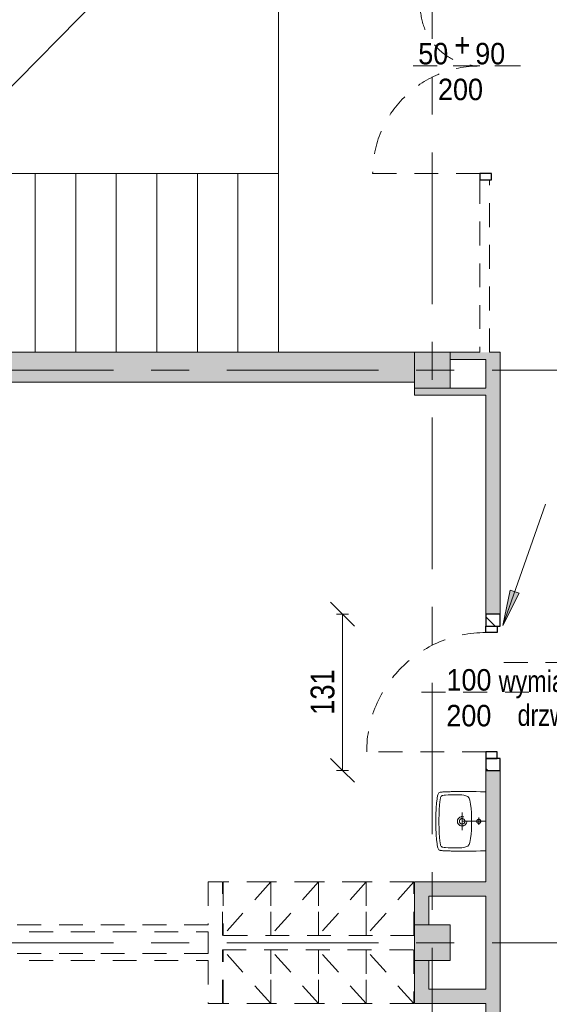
# Model space of a CAD drawing. Header units: centimetres. Extents: x -1403 to 22166, y -8842 to 3590.
# Tile 6 of 25: x -959 to -514, y 837 to 1662. Entities that reach past the tile are written whole.
import ezdxf

# ---------------------------------------------------------------- set-up
doc = ezdxf.new("R2010")
doc.units = ezdxf.units.CM
doc.linetypes.add('Oś', pattern=[222.25, 127, -31.75, 31.75, -31.75])
doc.linetypes.add('Wyburzenia', pattern=[35, 20, -15])
for name, color, linetype, lineweight in [('A-ANNO-DIMS', 211, 'Continuous', 13), ('A-ANNO-DIMS-100', 211, 'Continuous', 13), ('A-ANNO-NOTE', 131, 'Wyburzenia', 9), ('A-AREA', 32, 'Continuous', 13), ('A-DETL', 90, 'Continuous', 25), ('A-DETL-GENF', 92, 'Continuous', 9), ('A-DETL-MEDM', 33, 'Wyburzenia', 9), ('A-DOOR', 31, 'Wyburzenia', 9), ('A-DOOR-IDEN', 31, 'Continuous', 13), ('A-FLOR', 192, 'Continuous', 13), ('A-WALL', 113, 'Continuous', 13), ('A-WALL-PATT', 111, 'Continuous', 13), ('G-ANNO-TEXT', 231, 'Continuous', 13), ('P-SANR-FIXT', 6, 'Wyburzenia', 9), ('Q-SPCQ', 91, 'Wyburzenia', 9), ('S-COLS', 52, 'Continuous', 13), ('S-GRID', 1, 'Continuous', 13), ('S-STRS', 31, 'Continuous', 13)]:
    doc.layers.add(name, color=color, linetype=linetype, lineweight=lineweight)
doc.styles.add('Arial', font='arial.ttf', dxfattribs={"width": 0.9, "height": 18})
doc.styles.add('Arial Narrow', font='ARIALN.TTF', dxfattribs={"height": 20})
doc.styles.add('Arial Narrow_3', font='ARIALN.TTF', dxfattribs={"height": 20})
doc.styles.add('Arial Narrow_5', font='ARIALN.TTF', dxfattribs={"width": 0.95, "height": 0.18})
doc.dimstyles.new('Diagonal_1_100__0__wewnętrzne', dxfattribs={"dimscale": 30.48, "dimtxt": 20.468619, "dimasz": 0.656168, "dimexe": 0.164042, "dimexo": 0.0625, "dimgap": 0.032808, "dimtad": 1, "dimdec": 0, "dimdsep": 46, "dimtxsty": 'Arial Narrow_3', "dimblk1": 'OBLIQUE', "dimblk2": 'OBLIQUE', "dimsah": 1, "dimcen": 0.09, "dimazin": 0, "dimtfac": 1, "dimtdec": 4, "dimtix": 1, "dimtmove": 0, "dimatfit": 3, "dimfxl": 0.164042, "dimfxlon": 1, "dimtvp": 1, "dimtolj": 1, "dimtzin": 0, "dimarcsym": 2})

# ---------------------------------------------------------------- blocks, each defined once
blk = doc.blocks.new('M_Concrete-Square-Column - 300 x 300mm-1795930-6_piętro IV __13_80 m_ - wyburzenia i zamurowania')
at = {"layer": 'S-COLS', "lineweight": 9}
blk.add_hatch(color=254, dxfattribs=at).paths.add_polyline_path([(-11.73, -15), (15, -15), (15, 15), (-15, 15), (-15, -15)], flags=0)
for p, q in [((15, 15), (-15, 15)), ((-15, 15), (-15, -15)), ((15, -15), (15, 15)), ((-15, -15), (15, -15))]:
    blk.add_line(p, q, dxfattribs=at)
blk = doc.blocks.new('DRZWI 1S - automatyczna etykieta - Drzwi 100-V1-6_piętro IV __13_80 m_ - wyburzenia i zamurowania')
at = {"layer": 'A-DETL-GENF', "color": 20, "linetype": 'Wyburzenia'}
for p, q in [((-55.5, 3.5), (-50, 3.5)), ((-55.5, -6), (-55.5, 3.5)), ((-50, 3.5), (-50, -6)), ((50, 3.5), (55.5, 3.5)), ((50, -6), (50, 3.5)), ((55.5, 3.5), (55.5, -6)), ((-50, -6), (-55.5, -6)), ((55.5, -6), (50, -6))]:
    blk.add_line(p, q, dxfattribs=at)
at = {"layer": 'A-DETL-MEDM', "color": 10, "lineweight": 25}
for p, q in [((-55.5, -6), (-55.5, 3.5)), ((-55.5, 3.5), (-50, 3.5)), ((-50, 3.5), (-50, -6)), ((50, 3.5), (50, -6)), ((55.5, 3.5), (50, 3.5)), ((55.5, -6), (55.5, 3.5)), ((-50, -6), (-55.5, -6)), ((50, -6), (55.5, -6))]:
    blk.add_line(p, q, dxfattribs=at)
at = {"layer": 'A-DOOR', "color": 1, "lineweight": 13}
blk.add_line((50, -6), (50, -106), dxfattribs=at)
blk.add_arc((50, -6), 100, 180, 270, dxfattribs=at)
blk = doc.blocks.new('Szafa1 - 45 cm-1791407-6_piętro IV __13_80 m_ - wyburzenia i zamurowania')
at = {"layer": 'Q-SPCQ', "color": 20}
for p, q in [((-7.5, 51), (32.5, 6)), ((-7.5, 6), (-7.5, 51)), ((-7.5, 51), (32.5, 51)), ((32.5, 51), (32.5, 6))]:
    blk.add_line(p, q, dxfattribs=at)
blk = doc.blocks.new('Szafa1 - 45 cm-1791408-6_piętro IV __13_80 m_ - wyburzenia i zamurowania')
at = {"layer": 'Q-SPCQ', "color": 20}
for p, q in [((-7.5, -51), (32.5, -6)), ((-7.5, -6), (-7.5, -51)), ((32.5, -51), (32.5, -6)), ((-7.5, -51), (32.5, -51))]:
    blk.add_line(p, q, dxfattribs=at)
blk = doc.blocks.new('Umywalka koło Nova Pro - Pro 50-1205816-6_piętro IV __13_80 m_ - wyburzenia i zamurowania')
at = {"layer": 'P-SANR-FIXT', "color": 20}
for p, q in [((-12.19, 40.94), (-12.16, 41.58)), ((-12.16, 41.58), (-12.14, 42.22)), ((-12.14, 42.22), (-12.08, 42.81)), ((-12.08, 42.81), (-12, 43.37)), ((-12, 43.37), (-11.92, 43.87)), ((-11.92, 43.87), (-11.82, 44.38)), ((-11.82, 44.38), (-11.71, 44.67)), ((-11.6, 44.96), (-11.79, 44.38)), ((-11.71, 44.67), (-11.6, 44.96)), ((-11.6, 44.96), (-11.26, 45.47)), ((-11.26, 45.47), (-11.6, 44.96)), ((-11.26, 45.47), (-10.8, 45.84)), ((-10.8, 45.84), (-11.26, 45.47)), ((-10.8, 45.84), (-10.24, 46.11)), ((-10.24, 46.11), (-10.8, 45.84)), ((-10.24, 46.11), (-9.61, 46.32)), ((-9.61, 46.32), (-10.24, 46.11)), ((-9.61, 46.32), (-8.94, 46.51)), ((-8.94, 46.51), (-9.61, 46.32)), ((-9.39, 40.94), (-9.21, 42.03)), ((-9.21, 42.03), (-9.05, 42.59)), ((-9.05, 42.59), (-8.86, 43.1)), ((-8.94, 46.51), (-8.25, 46.64)), ((-8.25, 46.64), (-8.94, 46.51)), ((-8.86, 43.1), (-8.7, 43.34)), ((-8.7, 43.34), (-8.51, 43.55)), ((-8.51, 43.55), (-8.03, 43.85)), ((-8.25, 46.64), (-7.5, 46.8)), ((-7.5, 46.8), (-8.25, 46.64)), ((-8.03, 43.85), (-7.53, 44.06)), ((-7.53, 44.06), (-6.97, 44.22)), ((-7.5, 46.8), (-6.73, 46.91)), ((-6.73, 46.91), (-7.5, 46.8)), ((-6.97, 44.22), (-5.88, 44.43)), ((-6.73, 46.91), (-5.93, 47.04)), ((-5.93, 47.04), (-6.73, 46.91)), ((-5.93, 47.04), (-5.1, 47.15)), ((-5.1, 47.15), (-5.93, 47.04)), ((-5.88, 44.43), (-3.64, 44.75)), ((-5.1, 47.15), (-4.2, 47.25)), ((-4.2, 47.25), (-5.1, 47.15)), ((-4.2, 47.25), (-3.27, 47.36)), ((-3.27, 47.36), (-4.2, 47.25)), ((-3.64, 44.75), (-1.4, 44.94)), ((-3.27, 47.36), (-2.28, 47.44)), ((-2.28, 47.44), (-3.27, 47.36)), ((-2.28, 47.44), (-1.24, 47.52)), ((-1.24, 47.52), (-2.28, 47.44)), ((-1.4, 44.94), (3.1, 45.18)), ((-1.24, 47.52), (-0.15, 47.63)), ((-0.15, 47.63), (-1.24, 47.52)), ((-0.15, 47.63), (1.05, 47.71)), ((1.05, 47.71), (-0.15, 47.63)), ((1.05, 47.71), (2.3, 47.76)), ((2.3, 47.76), (1.05, 47.71)), ((2.3, 47.76), (3.66, 47.84)), ((3.66, 47.84), (2.3, 47.76)), ((3.1, 45.18), (7.6, 45.31)), ((3.66, 47.84), (5.12, 47.89)), ((5.12, 47.89), (3.66, 47.84)), ((5.12, 47.89), (6.72, 47.95)), ((6.72, 47.95), (5.12, 47.89)), ((6.72, 47.95), (8.45, 47.97)), ((8.45, 47.97), (6.72, 47.95)), ((7.6, 45.31), (9.86, 45.39)), ((8.45, 47.97), (10.4, 48)), ((10.4, 48), (8.45, 47.97)), ((9.86, 45.39), (11.04, 45.42)), ((10.4, 48), (14.63, 48)), ((14.63, 48), (10.4, 48)), ((11.04, 45.42), (11.7, 45.42)), ((11.7, 45.42), (12.5, 45.44)), ((12.5, 45.44), (13.3, 45.42)), ((13.3, 45.42), (13.99, 45.42)), ((13.99, 45.42), (15.14, 45.39)), ((14.63, 48), (16.55, 47.97)), ((16.55, 47.97), (14.63, 48)), ((15.14, 45.39), (17.4, 45.31)), ((16.55, 47.97), (18.31, 47.95)), ((18.31, 47.95), (16.55, 47.97)), ((17.4, 45.31), (21.9, 45.18)), ((18.31, 47.95), (19.88, 47.89)), ((19.88, 47.89), (18.31, 47.95)), ((19.88, 47.89), (21.34, 47.84)), ((21.34, 47.84), (19.88, 47.89)), ((21.34, 47.84), (22.7, 47.76)), ((22.7, 47.76), (21.34, 47.84)), ((21.9, 45.18), (26.4, 44.94)), ((22.7, 47.76), (23.98, 47.71)), ((23.98, 47.71), (22.7, 47.76)), ((23.98, 47.71), (25.15, 47.63)), ((25.15, 47.63), (23.98, 47.71)), ((25.15, 47.63), (26.24, 47.52)), ((26.24, 47.52), (25.15, 47.63)), ((26.24, 47.52), (27.31, 47.44)), ((27.31, 47.44), (26.24, 47.52)), ((26.4, 44.94), (28.64, 44.75)), ((27.31, 47.44), (28.29, 47.36)), ((28.29, 47.36), (27.31, 47.44)), ((28.29, 47.36), (29.23, 47.25)), ((29.23, 47.25), (28.29, 47.36)), ((28.64, 44.75), (30.88, 44.43)), ((29.23, 47.25), (30.1, 47.15)), ((30.1, 47.15), (29.23, 47.25)), ((30.1, 47.15), (30.93, 47.04)), ((30.93, 47.04), (30.1, 47.15)), ((30.88, 44.43), (31.97, 44.22)), ((30.93, 47.04), (31.76, 46.91)), ((31.76, 46.91), (30.93, 47.04)), ((31.76, 46.91), (32.5, 46.8)), ((32.5, 46.8), (31.76, 46.91)), ((31.97, 44.22), (32.53, 44.06)), ((32.5, 46.8), (33.25, 46.64)), ((33.25, 46.64), (32.5, 46.8)), ((32.53, 44.06), (33.06, 43.85)), ((33.06, 43.85), (33.54, 43.55)), ((33.25, 46.64), (33.97, 46.51)), ((33.97, 46.51), (33.25, 46.64)), ((33.54, 43.55), (33.73, 43.34)), ((33.73, 43.34), (33.86, 43.1)), ((33.86, 43.1), (34.07, 42.59)), ((33.97, 46.51), (34.63, 46.32)), ((34.63, 46.32), (33.97, 46.51)), ((34.07, 42.59), (34.21, 42.03)), ((34.21, 42.03), (34.39, 40.94)), ((34.63, 46.32), (35.24, 46.11)), ((35.24, 46.11), (34.63, 46.32)), ((35.24, 46.11), (35.8, 45.84)), ((35.8, 45.84), (35.24, 46.11)), ((35.8, 45.84), (36.28, 45.47)), ((36.28, 45.47), (35.8, 45.84)), ((36.28, 45.47), (36.6, 44.96)), ((36.6, 44.96), (36.28, 45.47)), ((36.6, 44.96), (36.82, 44.38)), ((36.82, 44.38), (36.92, 43.87)), ((36.92, 43.87), (37.03, 43.37)), ((37.03, 43.37), (37.08, 42.81)), ((37.08, 42.81), (37.14, 42.22)), ((37.14, 42.22), (37.16, 41.58)), ((37.16, 41.58), (37.19, 40.94)), ((-12.43, 32.39), (-12.4, 33.3)), ((-12.4, 33.88), (-12.38, 35.06)), ((-12.4, 33.3), (-12.4, 33.88)), ((-12.38, 35.06), (-12.35, 35.88)), ((-12.35, 36.65), (-12.32, 37.43)), ((-12.35, 35.88), (-12.35, 36.65)), ((-12.32, 37.43), (-12.3, 38.17)), ((-12.3, 38.17), (-12.27, 38.89)), ((-12.27, 38.89), (-12.24, 39.61)), ((-12.24, 39.61), (-12.22, 40.28)), ((-12.22, 40.28), (-12.19, 40.94)), ((-9.84, 33.06), (-9.79, 35.32)), ((-9.76, 28.56), (-9.84, 33.06)), ((-9.79, 35.32), (-9.71, 37.56)), ((-9.71, 37.56), (-9.53, 39.82)), ((-9.53, 39.82), (-9.39, 40.94)), ((12.5, 6), (12.5, 38)), ((34.39, 40.94), (34.53, 39.82)), ((34.53, 39.82), (34.71, 37.56)), ((34.71, 37.56), (34.82, 35.32)), ((34.84, 33.06), (34.76, 28.56)), ((34.82, 35.32), (34.84, 33.06)), ((37.19, 40.94), (37.22, 40.28)), ((37.22, 40.28), (37.24, 39.61)), ((37.24, 39.61), (37.27, 38.89)), ((37.27, 38.89), (37.3, 38.17)), ((37.3, 38.17), (37.32, 37.43)), ((37.32, 37.43), (37.35, 36.65)), ((37.35, 36.65), (37.35, 35.88)), ((37.35, 35.88), (37.38, 35.06)), ((37.38, 35.06), (37.4, 33.88)), ((37.4, 33.88), (37.43, 33.3)), ((37.43, 33.3), (37.43, 32.39)), ((-12.51, 24.3), (-12.48, 26.13)), ((-12.48, 27.81), (-12.46, 29.49)), ((-12.48, 26.13), (-12.48, 27.81)), ((-12.46, 30.5), (-12.43, 31.46)), ((-12.46, 29.49), (-12.46, 30.5)), ((-12.43, 31.46), (-12.43, 32.39)), ((-9.74, 27.87), (-9.76, 28.56)), ((-9.71, 27.55), (-9.74, 27.87)), ((-9.69, 27.15), (-9.71, 27.55)), ((-9.61, 26.27), (-9.69, 27.15)), ((-9.37, 24.54), (-9.61, 26.27)), ((20.01, 26), (5.01, 26)), ((34.63, 26.27), (34.37, 24.54)), ((34.69, 27.15), (34.63, 26.27)), ((34.71, 27.55), (34.69, 27.15)), ((34.74, 27.87), (34.71, 27.55)), ((34.76, 28.56), (34.74, 27.87)), ((37.43, 32.39), (37.46, 31.46)), ((37.46, 31.46), (37.46, 30.5)), ((37.46, 30.5), (37.48, 29.49)), ((37.48, 29.49), (37.48, 27.81)), ((37.48, 27.81), (37.51, 26.13)), ((37.51, 26.13), (37.51, 22.27)), ((-12.48, 22.27), (-12.51, 24.3)), ((-12.48, 19.98), (-12.48, 22.27)), ((-12.45, 17.35), (-12.48, 19.98)), ((-12.4, 14.28), (-12.45, 17.35)), ((-8.91, 22.86), (-9.37, 24.54)), ((-8.62, 22.03), (-8.91, 22.86)), ((-8.19, 21.26), (-8.62, 22.03)), ((-7.93, 20.91), (-8.19, 21.26)), ((-7.61, 20.62), (-7.93, 20.91)), ((-6.89, 20.14), (-7.61, 20.62)), ((-6.09, 19.8), (-6.89, 20.14)), ((-5.24, 19.53), (-6.09, 19.8)), ((-3.53, 19.16), (-5.24, 19.53)), ((-1.83, 18.89), (-3.53, 19.16)), ((1.66, 18.49), (-1.83, 18.89)), ((5.15, 18.2), (1.66, 18.49)), ((8.64, 18.06), (5.15, 18.2)), ((10.37, 18.01), (8.64, 18.06)), ((14.63, 18.01), (10.37, 18.01)), ((16.36, 18.06), (14.63, 18.01)), ((19.88, 18.2), (16.36, 18.06)), ((23.34, 18.49), (19.88, 18.2)), ((26.83, 18.89), (23.34, 18.49)), ((28.56, 19.16), (26.83, 18.89)), ((30.26, 19.53), (28.56, 19.16)), ((31.09, 19.8), (30.26, 19.53)), ((31.89, 20.14), (31.09, 19.8)), ((32.61, 20.62), (31.89, 20.14)), ((32.93, 20.91), (32.61, 20.62)), ((33.19, 21.26), (32.93, 20.91)), ((33.62, 22.03), (33.19, 21.26)), ((33.91, 22.86), (33.62, 22.03)), ((34.37, 24.54), (33.91, 22.86)), ((37.45, 17.35), (37.4, 14.28)), ((37.48, 19.98), (37.45, 17.35)), ((37.51, 22.27), (37.48, 19.98)), ((-12.32, 10.58), (-12.4, 14.28)), ((-12.19, 6), (-12.32, 10.58)), ((15.72, 12.02), (9.46, 12.02)), ((37.32, 10.58), (37.19, 6)), ((37.4, 14.28), (37.32, 10.58))]:
    blk.add_line(p, q, dxfattribs=at)
for centre, radius in [((12.51, 26), 3.92), ((12.51, 26), 2.28), ((12.5, 12.02), 1.72)]:
    blk.add_circle(centre, radius, dxfattribs=at)
blk = doc.blocks.new('DRZWI 2S - automatyczna etykieta - Drzwi 90_50-2595143-6_piętro IV __13_80 m_ - wyburzenia i zamurowania')
at = {"layer": 'A-DETL-GENF', "color": 20, "linetype": 'Wyburzenia'}
for p, q in [((-55.5, 5.55), (-50, 5.55)), ((-55.5, -4), (-55.5, 5.55)), ((-50, 5.55), (-50, -4)), ((90, 5.55), (95.5, 5.55)), ((90, -4), (90, 5.55)), ((95.5, 5.55), (95.5, -4)), ((-50, -4), (-55.5, -4)), ((95.5, -4), (90, -4))]:
    blk.add_line(p, q, dxfattribs=at)
at = {"layer": 'A-DETL-MEDM', "color": 10, "lineweight": 25}
for p, q in [((-55.5, -4), (-55.5, 5.55)), ((-55.5, 5.55), (-50, 5.55)), ((-50, 5.55), (-50, -4)), ((90, 5.55), (90, -4)), ((95.5, 5.55), (90, 5.55)), ((95.5, -4), (95.5, 5.55)), ((-50, -4), (-55.5, -4)), ((90, -4), (95.5, -4))]:
    blk.add_line(p, q, dxfattribs=at)
at = {"layer": 'A-DOOR', "color": 20}
blk.add_line((0, -26.5), (0, 26.5), dxfattribs=at)
at = {"layer": 'A-DOOR', "color": 1, "lineweight": 13}
for p, q in [((-50, -4), (-50, -54)), ((90, -4), (90, -94))]:
    blk.add_line(p, q, dxfattribs=at)
for centre, radius, start, end in [((-50, -4), 50, 270, 0), ((90, -4), 90, 180, 270)]:
    blk.add_arc(centre, radius, start, end, dxfattribs=at)
blk = doc.blocks.new('Wymiana Drzwi_PG_typ 100 - --2314812-6_piętro IV __13_80 m_ - wyburzenia i zamurowania')
at = {"layer": 'A-DOOR-IDEN', "insert": (0.0511, 0.737), "char_height": 0.18, "width": 1.2882, "attachment_point": 5, "rotation": 90, "line_spacing_factor": 0.949189, "style": 'Arial Narrow_5'}
blk.add_mtext('\\pxqc,t6.70278,13.40556,20.10833,26.81111,33.51389,40.21667,46.91944,53.62222,60.325,67.02778,73.73056,80.43333,87.13611,93.83889,100.54167,107.24444,113.94722,120.65,127.35278,134.05556,140.75833,147.46111,154.16389,160.86667,167.56944,174.27222,180.975,187.67778,194.38056,201.08333,207.78611,214.48889;{wymiana\\Pdrzwi}', dxfattribs=at)
blk = doc.blocks.new('DIMBLOCK49-6_piętro IV __13_80 m_ - wyburzenia i zamurowania')
at = {"layer": 'A-ANNO-DIMS-100'}
for p, q in [((-687.85, 1163.83), (-697.85, 1173.83)), ((-682.85, 1163.83), (-692.85, 1163.83)), ((-687.85, 1032.83), (-687.85, 1163.83)), ((-687.85, 1163.83), (-677.85, 1153.83)), ((-687.85, 1163.83), (-682.85, 1163.83)), ((-687.85, 1032.83), (-697.85, 1042.83)), ((-682.85, 1032.83), (-692.85, 1032.83)), ((-687.85, 1032.83), (-677.85, 1022.83)), ((-687.85, 1032.83), (-682.85, 1032.83))]:
    blk.add_line(p, q, dxfattribs=at)
at = {"layer": 'A-ANNO-DIMS-100', "color": 0, "insert": (-714.7, 1079.32), "char_height": 20, "width": 45.6158, "attachment_point": 1, "rotation": 90, "line_spacing_factor": 0.974696, "style": 'Arial Narrow_3'}
blk.add_mtext('131', dxfattribs=at)
blk = doc.blocks.new('_Oblique')
at = {"color": 0, "linetype": 'ByBlock', "lineweight": -2}
blk.add_line((-0.5, -0.5), (0.5, 0.5), dxfattribs=at)

msp = doc.modelspace()

# ---------------------------------------------------------------- hatches: boundary and pattern name
at = {"layer": 'A-DETL-GENF', "lineweight": 25}
h = msp.add_hatch(dxfattribs=at)
h.set_pattern_fill('FP_1', color=210, style=0, pattern_type=2)
h.set_pattern_definition([(315, (0, 0), (10.6066, 10.6066), [])])
h.paths.add_polyline_path([(-555.62, 1032.83), (-555.62, 1042.83), (-567.62, 1042.83), (-567.62, 1032.83), (-558.12, 1032.83)], flags=0)
h.paths.add_polyline_path([(-567.62, 1153.83), (-555.62, 1153.83), (-555.62, 1163.83), (-567.62, 1163.83), (-567.62, 1157.47)], flags=0)
at = {"layer": 'A-WALL-PATT'}
for points in [[(-719.16, 1358.33), (-627.62, 1358.33), (-627.62, 1383.33), (-1197.62, 1383.33), (-1197.62, 1358.33), (-741.62, 1358.33)], [(-572.62, 1377.33), (-567.62, 1377.33), (-567.62, 1383.33), (-597.62, 1383.33), (-597.62, 1377.33)], [(-597.62, 1347.33), (-567.62, 1347.33), (-567.62, 1353.33), (-627.62, 1353.33), (-627.62, 1347.33)], [(-567.62, 927.33), (-567.62, 939.33), (-627.62, 939.33), (-627.62, 927.33), (-569.16, 927.33)], [(-567.62, 837.33), (-567.62, 849.33), (-615.62, 849.33), (-615.62, 837.33)]]:
    msp.add_hatch(color=9, dxfattribs=at).paths.add_polyline_path(points, flags=0)
h = msp.add_hatch(color=9, dxfattribs=at)
h.paths.add_polyline_path([(-567.62, 132.33), (-555.62, 132.33), (-555.62, 152.33), (-567.62, 152.33), (-567.62, 145.66)], flags=0)
h.paths.add_polyline_path([(-555.62, 283.83), (-555.62, 612.83), (-567.62, 612.83), (-567.62, 283.83)], flags=0)
h.paths.add_polyline_path([(-567.62, 743.83), (-555.62, 743.83), (-555.62, 1032.83), (-567.62, 1032.83), (-567.62, 788.27)], flags=0)
h.paths.add_polyline_path([(-555.62, 1163.83), (-555.62, 1383.33), (-567.62, 1383.33), (-567.62, 1163.83)], flags=0)
h = msp.add_hatch(color=9, dxfattribs=at)
h.paths.add_polyline_path([(-615.62, 837.33), (-615.62, 873.33), (-627.62, 873.33), (-627.62, 837.33)], flags=0)
h.paths.add_polyline_path([(-627.62, 903.33), (-615.62, 903.33), (-615.62, 927.33), (-627.62, 927.33), (-627.62, 924.33)], flags=0)
at = {"layer": 'G-ANNO-TEXT'}
msp.add_hatch(color=50, dxfattribs=at).paths.add_polyline_path([(-553.53, 1154.34), (-539.82, 1181.31), (-547.27, 1183.95)], flags=0)

# ---------------------------------------------------------------- linework, layer by layer
at = {"layer": 'A-ANNO-NOTE', "color": 240, "lineweight": 13}
for p, q in [((-538.62, 1623.33), (-628.62, 1623.33)), ((-531.62, 1098.33), (-621.62, 1098.33))]:
    msp.add_line(p, q, dxfattribs=at)
at = {"layer": 'A-AREA', "lineweight": 9}
msp.add_line((-1037.41, 1533.33), (-741.62, 1833.33), dxfattribs=at)
at = {"layer": 'A-AREA', "color": 20, "linetype": 'Wyburzenia', "lineweight": 9}
msp.add_line((-322.62, 1123.33), (-561.62, 1123.33), dxfattribs=at)
at = {"layer": 'A-DETL'}
for p, q in [((-555.62, 1163.83), (-567.62, 1163.83)), ((-567.62, 1163.83), (-567.62, 1153.83)), ((-555.62, 1153.83), (-555.62, 1163.83)), ((-567.62, 1153.83), (-555.62, 1153.83)), ((-567.62, 1042.83), (-567.62, 1032.83)), ((-555.62, 1042.83), (-567.62, 1042.83)), ((-555.62, 1032.83), (-555.62, 1042.83)), ((-567.62, 1032.83), (-555.62, 1032.83))]:
    msp.add_line(p, q, dxfattribs=at)
at = {"layer": 'A-FLOR', "lineweight": 9}
msp.add_line((-741.62, 1833.33), (-741.62, 1533.33), dxfattribs=at)
at = {"layer": 'A-WALL', "color": 1, "linetype": 'Wyburzenia'}
for p, q in [((-572.62, 1527.83), (-572.62, 1383.33)), ((-564.62, 1383.33), (-564.62, 1527.83)), ((-567.62, 1163.83), (-567.62, 1153.83)), ((-555.62, 1163.83), (-567.62, 1163.83)), ((-555.62, 1153.83), (-555.62, 1163.83)), ((-558.12, 1153.83), (-555.62, 1153.83)), ((-567.62, 1042.83), (-567.62, 1032.83)), ((-555.62, 1042.83), (-558.12, 1042.83)), ((-555.62, 1032.83), (-555.62, 1042.83)), ((-567.62, 1032.83), (-555.62, 1032.83)), ((-800.62, 939.33), (-800.62, 903.33)), ((-788.62, 939.33), (-800.62, 939.33)), ((-788.62, 894.33), (-788.62, 939.33)), ((-800.62, 903.33), (-1055.62, 903.33)), ((-1055.62, 897.33), (-800.62, 897.33)), ((-800.62, 897.33), (-800.62, 879.33)), ((-627.62, 894.33), (-788.62, 894.33)), ((-800.62, 879.33), (-1055.62, 879.33)), ((-788.62, 837.33), (-788.62, 882.33)), ((-788.62, 882.33), (-627.62, 882.33)), ((-1055.62, 873.33), (-800.62, 873.33)), ((-800.62, 873.33), (-800.62, 837.33)), ((-800.62, 837.33), (-788.62, 837.33))]:
    msp.add_line(p, q, dxfattribs=at)
at = {"layer": 'A-WALL', "lineweight": 9}
for p, q in [((-627.62, 1383.33), (-1197.62, 1383.33)), ((-572.62, 1383.33), (-597.62, 1383.33)), ((-555.62, 1383.33), (-564.62, 1383.33)), ((-555.62, 1163.83), (-555.62, 1383.33)), ((-597.62, 1377.33), (-567.62, 1377.33)), ((-567.62, 1377.33), (-567.62, 1353.33)), ((-1197.62, 1358.33), (-627.62, 1358.33)), ((-627.62, 1353.33), (-627.62, 1347.33)), ((-627.62, 1347.33), (-567.62, 1347.33)), ((-567.62, 1353.33), (-597.62, 1353.33)), ((-567.62, 1347.33), (-567.62, 1163.83)), ((-567.62, 1032.83), (-567.62, 939.33)), ((-555.62, 743.83), (-555.62, 1032.83)), ((-567.62, 939.33), (-627.62, 939.33)), ((-627.62, 939.33), (-627.62, 903.33)), ((-615.62, 927.33), (-567.62, 927.33)), ((-615.62, 903.33), (-615.62, 927.33)), ((-567.62, 927.33), (-567.62, 849.33)), ((-627.62, 873.33), (-627.62, 837.33)), ((-615.62, 849.33), (-615.62, 873.33)), ((-567.62, 849.33), (-615.62, 849.33)), ((-627.62, 837.33), (-567.62, 837.33)), ((-567.62, 837.33), (-567.62, 743.83))]:
    msp.add_line(p, q, dxfattribs=at)
at = {"layer": 'A-WALL'}
for p, q in [((-567.62, 1163.83), (-555.62, 1163.83)), ((-555.62, 1032.83), (-567.62, 1032.83))]:
    msp.add_line(p, q, dxfattribs=at)
at = {"layer": 'G-ANNO-TEXT', "color": 50}
for p, q in [((-553.53, 1154.34), (-517.62, 1256.03)), ((-547.27, 1183.95), (-553.53, 1154.34)), ((-553.53, 1154.34), (-539.82, 1181.31)), ((-539.82, 1181.31), (-547.27, 1183.95))]:
    msp.add_line(p, q, dxfattribs=at)
at = {"layer": 'S-GRID', "linetype": 'Oś'}
for p, q in [((-612.62, 2884.27), (-612.62, 27.13)), ((1342.46, 1368.33), (-1368.76, 1368.33)), ((1342.46, 888.33), (-1368.76, 888.33))]:
    msp.add_line(p, q, dxfattribs=at)
at = {"layer": 'S-STRS', "lineweight": 9}
for p, q in [((-945.62, 1533.33), (-979.62, 1533.33)), ((-911.62, 1533.33), (-945.62, 1533.33)), ((-945.62, 1383.33), (-945.62, 1533.33)), ((-945.62, 1383.33), (-945.62, 1533.33)), ((-877.62, 1533.33), (-911.62, 1533.33)), ((-911.62, 1383.33), (-911.62, 1533.33)), ((-911.62, 1383.33), (-911.62, 1533.33)), ((-843.62, 1533.33), (-877.62, 1533.33)), ((-877.62, 1383.33), (-877.62, 1533.33)), ((-877.62, 1383.33), (-877.62, 1533.33)), ((-809.62, 1533.33), (-843.62, 1533.33)), ((-843.62, 1383.33), (-843.62, 1533.33)), ((-843.62, 1383.33), (-843.62, 1533.33)), ((-775.62, 1533.33), (-809.62, 1533.33)), ((-809.62, 1383.33), (-809.62, 1533.33)), ((-809.62, 1383.33), (-809.62, 1533.33)), ((-741.62, 1533.33), (-775.62, 1533.33)), ((-775.62, 1383.33), (-775.62, 1533.33)), ((-775.62, 1383.33), (-775.62, 1533.33)), ((-741.62, 1383.33), (-741.62, 1533.33)), ((-741.62, 1383.33), (-741.62, 1533.33))]:
    msp.add_line(p, q, dxfattribs=at)

# ---------------------------------------------------------------- block references
at = {"layer": 'A-DOOR', "color": 1, "lineweight": 13, "rotation": 269.9999999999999}
for name, p in [('DRZWI 2S - automatyczna etykieta - Drzwi 90_50-2595143-6_piętro IV __13_80 m_ - wyburzenia i zamurowania', (-568.62, 1623.33)), ('DRZWI 1S - automatyczna etykieta - Drzwi 100-V1-6_piętro IV __13_80 m_ - wyburzenia i zamurowania', (-561.62, 1098.33))]:
    msp.add_blockref(name, p, dxfattribs=at)
at = {"layer": 'A-DOOR-IDEN', "xscale": 99.99999999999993, "yscale": 99.99999999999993, "zscale": 99.99999999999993, "rotation": 270}
msp.add_blockref('Wymiana Drzwi_PG_typ 100 - --2314812-6_piętro IV __13_80 m_ - wyburzenia i zamurowania', (-591.99, 1098.33), dxfattribs=at)
at = {"layer": 'P-SANR-FIXT', "color": 20, "rotation": 89.9999999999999}
msp.add_blockref('Umywalka koło Nova Pro - Pro 50-1205816-6_piętro IV __13_80 m_ - wyburzenia i zamurowania', (-561.62, 977.58), dxfattribs=at)
at = {"layer": 'Q-SPCQ', "color": 20, "rotation": 180}
for name, p in [('Szafa1 - 45 cm-1791408-6_piętro IV __13_80 m_ - wyburzenia i zamurowania', (-755.62, 888.33)), ('Szafa1 - 45 cm-1791408-6_piętro IV __13_80 m_ - wyburzenia i zamurowania', (-715.62, 888.33)), ('Szafa1 - 45 cm-1791408-6_piętro IV __13_80 m_ - wyburzenia i zamurowania', (-675.62, 888.33)), ('Szafa1 - 45 cm-1791408-6_piętro IV __13_80 m_ - wyburzenia i zamurowania', (-635.62, 888.33)), ('Szafa1 - 45 cm-1791407-6_piętro IV __13_80 m_ - wyburzenia i zamurowania', (-755.62, 888.33)), ('Szafa1 - 45 cm-1791407-6_piętro IV __13_80 m_ - wyburzenia i zamurowania', (-715.62, 888.33)), ('Szafa1 - 45 cm-1791407-6_piętro IV __13_80 m_ - wyburzenia i zamurowania', (-675.62, 888.33)), ('Szafa1 - 45 cm-1791407-6_piętro IV __13_80 m_ - wyburzenia i zamurowania', (-635.62, 888.33))]:
    msp.add_blockref(name, p, dxfattribs=at)
at = {"layer": 'S-COLS', "lineweight": 9}
for p in [(-612.62, 1368.33), (-612.62, 888.33)]:
    msp.add_blockref('M_Concrete-Square-Column - 300 x 300mm-1795930-6_piętro IV __13_80 m_ - wyburzenia i zamurowania', p, dxfattribs=at)

# ---------------------------------------------------------------- texts
at = {"layer": 'A-ANNO-NOTE', "color": 1, "lineweight": 211, "char_height": 18, "attachment_point": 5, "line_spacing_factor": 0.936439, "style": 'Arial'}
for s, insert, width in [('\\pxqc,t6.35,12.7,19.05,25.4,31.75,38.1,44.45,50.8,57.15,63.5,69.85,76.2,82.55,88.9,95.25,101.6,107.95,114.3,120.65,127,133.35,139.7,146.05,152.4,158.75,165.1,171.45,177.8,184.15,190.5,196.85,203.2;{50}', (-611.8, 1633.56), 25.65), ('\\pxqc,t6.35,12.7,19.05,25.4,31.75,38.1,44.45,50.8,57.15,63.5,69.85,76.2,82.55,88.9,95.25,101.6,107.95,114.3,120.65,127,133.35,139.7,146.05,152.4,158.75,165.1,171.45,177.8,184.15,190.5,196.85,203.2;{90}', (-564.05, 1633.56), 25.65), ('\\pxqc,t6.35,12.7,19.05,25.4,31.75,38.1,44.45,50.8,57.15,63.5,69.85,76.2,82.55,88.9,95.25,101.6,107.95,114.3,120.65,127,133.35,139.7,146.05,152.4,158.75,165.1,171.45,177.8,184.15,190.5,196.85,203.2;{200}', (-588.95, 1603.56), 38.07), ('\\pxqc,t6.35,12.7,19.05,25.4,31.75,38.1,44.45,50.8,57.15,63.5,69.85,76.2,82.55,88.9,95.25,101.6,107.95,114.3,120.65,127,133.35,139.7,146.05,152.4,158.75,165.1,171.45,177.8,184.15,190.5,196.85,203.2;{100}', (-581.86, 1108.56), 38.07), ('\\pxqc,t6.35,12.7,19.05,25.4,31.75,38.1,44.45,50.8,57.15,63.5,69.85,76.2,82.55,88.9,95.25,101.6,107.95,114.3,120.65,127,133.35,139.7,146.05,152.4,158.75,165.1,171.45,177.8,184.15,190.5,196.85,203.2;{200}', (-581.95, 1078.56), 38.07)]:
    msp.add_mtext(s, dxfattribs=dict(at, insert=insert, width=width))
at = {"layer": 'A-ANNO-NOTE', "color": 1, "lineweight": 13, "insert": (-595.42, 1650.98), "char_height": 20, "width": 14.746, "attachment_point": 1, "line_spacing_factor": 0.949189, "style": 'Arial Narrow'}
msp.add_mtext('\\pxqr,t6.35,12.7,19.05,25.4,31.75,38.1,44.45,50.8,57.15,63.5,69.85,76.2,82.55,88.9,95.25,101.6,107.95,114.3,120.65,127,133.35,139.7,146.05,152.4,158.75,165.1,171.45,177.8,184.15,190.5,196.85,203.2;{+}', dxfattribs=at)

# ---------------------------------------------------------------- dimensions: what is measured, and where the dimension line sits
at = {"layer": 'A-ANNO-DIMS'}
dim = msp.add_linear_dim(base=(-687.85, 1163.83), p1=(-682.85, 1032.83), p2=(-682.85, 1163.83), angle=90, dimstyle='Diagonal_1_100__0__wewnętrzne', override={"dimpost": '<>', "dimfxl": 131}, dxfattribs=at)
dim.commit()
dim.dimension.update_dxf_attribs({"geometry": 'DIMBLOCK49-6_piętro IV __13_80 m_ - wyburzenia i zamurowania', "text_midpoint": (-699.06, 1098.33)})

doc.saveas('drawing.dxf')
